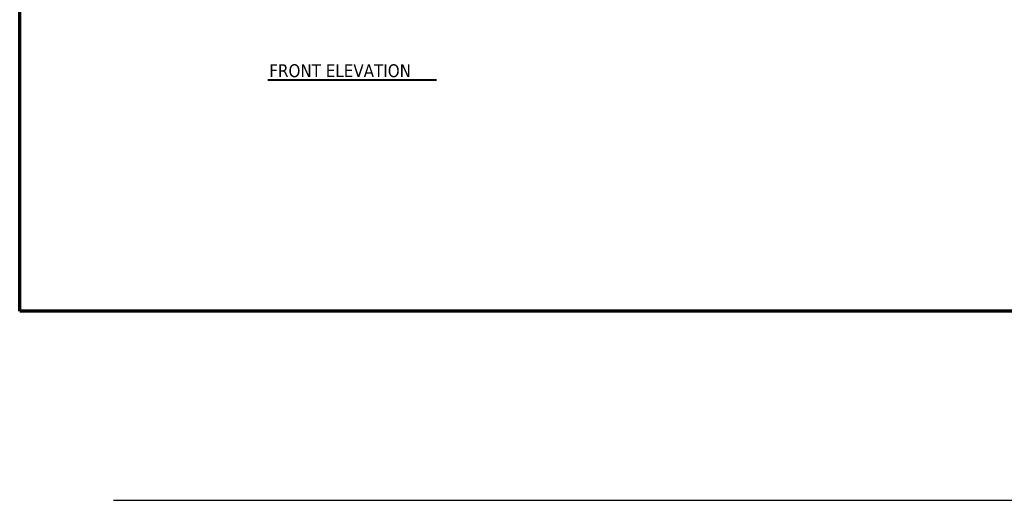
# Model space of a CAD drawing. Header units: inches. Extents: x 24 to 1128, y -69 to 748.
# Tile 1 of 192: x 24 to 486, y -69 to 157. Entities that reach past the tile are written whole.
import ezdxf

# ---------------------------------------------------------------- set-up
doc = ezdxf.new("R2010")
doc.units = ezdxf.units.IN
doc.header["$LTSCALE"] = 32
doc.header["$MEASUREMENT"] = 0
for name, color, linetype, lineweight in [('Border (ANSI)', 7, 'Continuous', 70), ('Sketch Geometry (ANSI)', 7, 'Continuous', 25), ('Symbol (ANSI)', 7, 'Continuous', 25)]:
    doc.layers.add(name, color=color, linetype=linetype, lineweight=lineweight)
doc.styles.add('Label Text (ANSI)', font='tahomabd.ttf')

# ---------------------------------------------------------------- blocks, each defined once
blk = doc.blocks.new('Borders SUPERIOR BORDER')
at = {"layer": 'Border (ANSI)'}
for p, q in [((0.75, 0.625), (0.75, 23.375)), ((35.25, 0.625), (0.75, 0.625))]:
    blk.add_line(p, q, dxfattribs=at)

msp = doc.modelspace()

# ---------------------------------------------------------------- linework, layer by layer
at = {"layer": 'Sketch Geometry (ANSI)'}
msp.add_line((67.96047, -68.78047), (1078.92302, -68.78047), dxfattribs=at)
at = {"layer": 'Symbol (ANSI)', "lineweight": 40}
msp.add_line((140.41621, 128.52659), (219.43837, 128.52659), dxfattribs=at)

# ---------------------------------------------------------------- block references
at = {"xscale": 32, "yscale": 32, "zscale": 32}
msp.add_blockref('Borders SUPERIOR BORDER', (0, 0), dxfattribs=at)

# ---------------------------------------------------------------- texts
at = {"layer": 'Symbol (ANSI)', "insert": (141.03225, 129.75343), "char_height": 6.0159999, "attachment_point": 7, "style": 'Label Text (ANSI)'}
msp.add_mtext('FRONT ELEVATION', dxfattribs=at)

doc.saveas('drawing.dxf')
